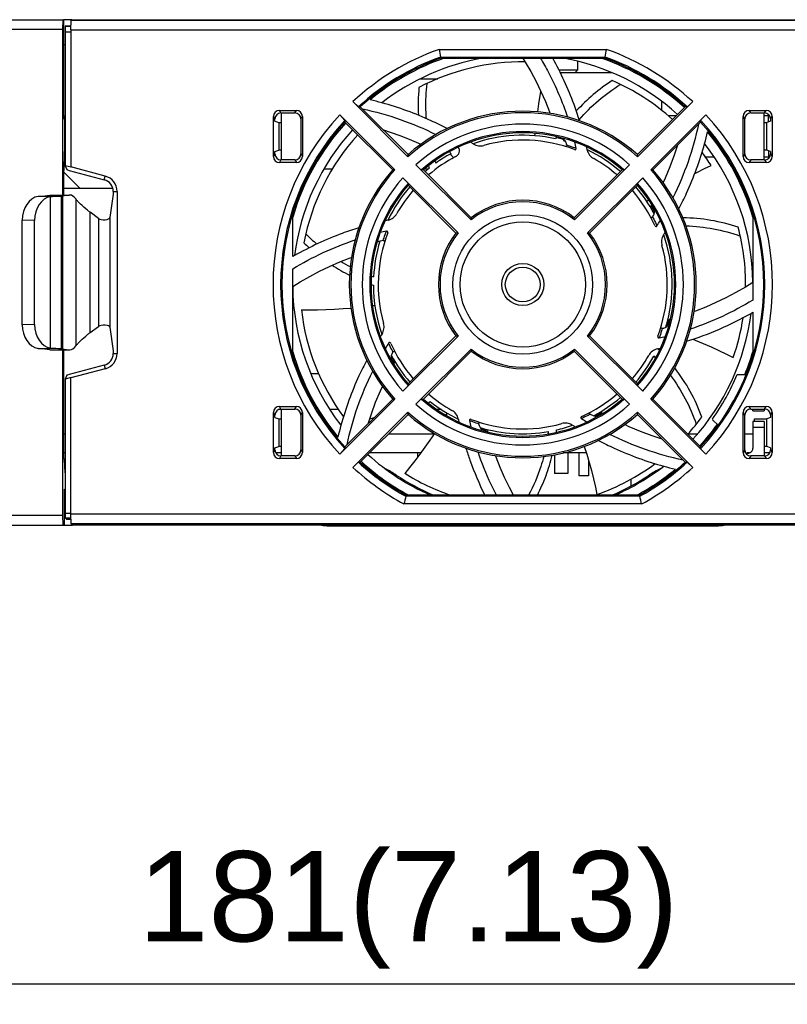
# Model space of a CAD drawing. Header units: millimetres. Extents: x 1898 to 2650, y -151 to 500.
# Tile 28 of 29: x 2427 to 2490, y 184 to 266. Entities that reach past the tile are written whole.
import ezdxf

# ---------------------------------------------------------------- set-up
doc = ezdxf.new("R2010")
doc.units = ezdxf.units.MM
doc.header["$LTSCALE"] = 23.1
doc.header["$PDMODE"] = 3
doc.header["$PDSIZE"] = 0.31
doc.layers.get('0').update_dxf_attribs({"linetype": 'CONTINUOUS'})
doc.layers.get('Defpoints').update_dxf_attribs({"linetype": 'CONTINUOUS'})
doc.styles.get("Standard").update_dxf_attribs({"font": 'arial.ttf'})
doc.dimstyles.new('DIMSTYLE_2$0', dxfattribs={"dimtxt": 2.5, "dimasz": 3, "dimexe": 0.18, "dimexo": 0.0625, "dimgap": 0.09, "dimtad": 1, "dimdec": 0, "dimdsep": 46, "dimtxsty": 'Standard', "dimblk": '_FILLED', "dimcen": 0.09, "dimadec": 0, "dimazin": 0, "dimtp": 0.01, "dimtm": 0.01, "dimtfac": 1, "dimtdec": 0, "dimtofl": 0, "dimtmove": 0, "dimatfit": 3, "dimldrblk": '_FILLED', "dimfxl": 0, "dimtolj": 1, "dimarcsym": 0})

# ---------------------------------------------------------------- blocks, each defined once
blk = doc.blocks.new('_FILLED')
at = {"color": 0, "linetype": 'ByBlock'}
blk.add_solid([(0, 0), (-1, 0.2), (-1, -0.2)], dxfattribs=at)
blk = doc.blocks.new('*D6')
at = {"color": 0, "linetype": 'Continuous', "lineweight": -2}
for p, q in [((2368.419, 115.39), (2368.419, 188.244)), ((2549.419, 169.79), (2549.419, 188.244)), ((2544.419, 185.744), (2373.419, 185.744))]:
    blk.add_line(p, q, dxfattribs=at)
at = {"layer": 'Defpoints', "color": 0, "linetype": 'Continuous'}
for p in [(2368.419, 185.744), (2549.419, 168.79), (2368.419, 114.39)]:
    blk.add_point(p, dxfattribs=at)
at = {"color": 0, "linetype": 'Continuous', "lineweight": -2, "xscale": 5, "yscale": 5, "zscale": 5, "rotation": 180}
blk.add_blockref('_FILLED', (2368.419, 185.744), dxfattribs=at)
at = {"color": 0, "linetype": 'Continuous', "lineweight": -2, "xscale": 5, "yscale": 5, "zscale": 5}
blk.add_blockref('_FILLED', (2549.419, 185.744), dxfattribs=at)
at = {"color": 0, "linetype": 'Continuous', "insert": (2458.919, 191.91), "char_height": 7.5, "attachment_point": 5}
blk.add_mtext('\\A1;181(7.13)', dxfattribs=at)

msp = doc.modelspace()

# ---------------------------------------------------------------- linework, layer by layer
for p, q in [((2406.024, 265.869), (2430.281, 265.869)), ((2406.109, 265.069), (2430.219, 265.069)), ((2430.24, 265.869), (2430.219, 265.069)), ((2430.219, 265.069), (2430.219, 224.669)), ((2430.971, 265.869), (2430.281, 265.869)), ((2430.281, 265.869), (2430.281, 257.669)), ((2430.431, 265.329), (2430.419, 264.862)), ((2430.471, 265.369), (2430.431, 265.329)), ((2430.431, 265.329), (2430.914, 265.329)), ((2430.471, 265.369), (2430.915, 265.369)), ((2430.906, 265.025), (2430.926, 265.824)), ((2430.926, 265.824), (2430.971, 265.869)), ((2430.926, 265.824), (2521.912, 265.824)), ((2430.971, 265.869), (2521.866, 265.869)), ((2430.419, 264.862), (2430.919, 264.862)), ((2430.419, 264.862), (2430.419, 253.74)), ((2430.906, 265.025), (2521.932, 265.025)), ((2430.906, 265.025), (2430.906, 253.636)), ((2430.419, 263.769), (2430.281, 263.769)), ((2461.468, 263.4), (2475.37, 263.4)), ((2461.578, 262.769), (2475.26, 262.769)), ((2461.578, 262.769), (2461.595, 262.669)), ((2461.595, 262.669), (2475.242, 262.669)), ((2475.26, 262.769), (2475.242, 262.669)), ((2472.969, 262.418), (2472.969, 261.669)), ((2459.92, 260.969), (2461.361, 260.969)), ((2472.969, 261.669), (2471.429, 261.669)), ((2471.531, 261.469), (2475.832, 261.469)), ((2472.769, 261.469), (2472.969, 261.669)), ((2458.888, 254.488), (2454.314, 259.062)), ((2454.784, 258.637), (2454.314, 259.062)), ((2458.893, 254.668), (2454.927, 258.634)), ((2481.91, 258.634), (2477.945, 254.668)), ((2482.524, 259.062), (2477.95, 254.488)), ((2479.969, 258.321), (2479.969, 259.081)), ((2430.281, 257.869), (2430.419, 257.869)), ((2447.844, 257.62), (2447.713, 257.839)), ((2447.713, 254.5), (2447.713, 257.839)), ((2448.211, 258.338), (2449.626, 258.338)), ((2448.342, 258.119), (2448.211, 258.338)), ((2448.342, 258.119), (2449.495, 258.119)), ((2448.369, 258.119), (2448.369, 254.219)), ((2449.495, 258.119), (2449.626, 258.338)), ((2449.994, 257.62), (2450.125, 257.839)), ((2450.125, 257.839), (2450.125, 254.5)), ((2453.226, 257.975), (2457.8, 253.401)), ((2453.226, 257.975), (2453.652, 257.505)), ((2479.038, 253.401), (2483.612, 257.975)), ((2481.146, 257.869), (2480.512, 257.869)), ((2486.844, 257.62), (2486.713, 257.839)), ((2486.713, 254.5), (2486.713, 257.839)), ((2487.211, 258.338), (2488.626, 258.338)), ((2487.342, 258.119), (2487.211, 258.338)), ((2487.342, 258.119), (2488.495, 258.119)), ((2488.469, 254.219), (2488.469, 258.119)), ((2488.495, 258.119), (2488.626, 258.338)), ((2488.788, 257.869), (2488.495, 257.869)), ((2488.787, 258.025), (2488.793, 257.361)), ((2488.994, 257.62), (2489.125, 257.839)), ((2489.125, 257.839), (2489.125, 254.5)), ((2430.281, 257.669), (2430.329, 257.669)), ((2447.844, 257.428), (2447.844, 257.62)), ((2447.844, 257.428), (2448.169, 257.319)), ((2448.169, 257.319), (2448.369, 257.319)), ((2448.169, 257.319), (2448.169, 255.019)), ((2449.994, 257.62), (2449.994, 254.719)), ((2453.655, 257.361), (2457.62, 253.395)), ((2479.218, 253.395), (2483.183, 257.361)), ((2486.844, 254.719), (2486.844, 257.62)), ((2488.469, 257.319), (2488.669, 257.319)), ((2488.994, 257.428), (2488.669, 257.319)), ((2488.669, 255.019), (2488.669, 257.319)), ((2488.994, 257.62), (2488.994, 257.428)), ((2469.433, 256.225), (2469.451, 256.422)), ((2471.303, 256.132), (2471.333, 256.025)), ((2472.061, 255.513), (2472.075, 255.455)), ((2430.316, 252.949), (2430.37, 254.471)), ((2447.844, 254.719), (2447.713, 254.5)), ((2447.844, 254.911), (2448.169, 255.019)), ((2447.844, 254.719), (2447.844, 254.911)), ((2448.369, 255.019), (2448.169, 255.019)), ((2449.994, 254.719), (2450.125, 254.5)), ((2462.671, 254.426), (2462.456, 254.64)), ((2483.581, 254.469), (2484.302, 254.469)), ((2486.844, 254.719), (2486.713, 254.5)), ((2488.669, 255.019), (2488.469, 255.019)), ((2488.469, 254.469), (2488.818, 254.469)), ((2488.994, 254.911), (2488.669, 255.019)), ((2488.814, 254.971), (2488.819, 254.339)), ((2488.994, 254.911), (2488.994, 254.719)), ((2488.994, 254.719), (2489.125, 254.5)), ((2430.919, 253.606), (2430.419, 253.74)), ((2430.419, 253.74), (2430.558, 253.415)), ((2433.759, 252.872), (2430.906, 253.636)), ((2430.906, 253.636), (2430.919, 253.606)), ((2448.342, 254.219), (2448.211, 254.001)), ((2449.626, 254.001), (2448.211, 254.001)), ((2449.495, 254.219), (2448.342, 254.219)), ((2449.495, 254.219), (2449.626, 254.001)), ((2464.136, 249.24), (2459.552, 253.824)), ((2477.286, 253.824), (2472.702, 249.24)), ((2487.342, 254.219), (2487.211, 254.001)), ((2488.626, 254.001), (2487.211, 254.001)), ((2488.495, 254.219), (2487.342, 254.219)), ((2488.495, 254.219), (2488.626, 254.001)), ((2430.316, 251.301), (2430.316, 252.949)), ((2430.325, 253.195), (2431.651, 251.869)), ((2430.758, 253.35), (2433.678, 252.568)), ((2433.678, 252.568), (2433.759, 252.872)), ((2451.909, 253.469), (2452.605, 253.469)), ((2464.147, 249.414), (2460.168, 253.393)), ((2460.263, 253.469), (2460.576, 253.469)), ((2476.669, 253.393), (2472.691, 249.414)), ((2458.464, 252.736), (2463.049, 248.152)), ((2458.896, 252.12), (2462.874, 248.142)), ((2473.789, 248.152), (2478.373, 252.736)), ((2473.964, 248.142), (2477.942, 252.12)), ((2428.351, 251.211), (2429.391, 251.191)), ((2428.531, 251.219), (2429.15, 251.297)), ((2429.15, 251.297), (2430.763, 251.299)), ((2429.209, 238.566), (2429.209, 251.173)), ((2430.763, 251.299), (2430.113, 251.218)), ((2430.113, 238.521), (2430.113, 251.218)), ((2430.316, 251.869), (2434.382, 251.869)), ((2430.812, 251.302), (2430.763, 251.299)), ((2434.419, 251.369), (2434.147, 249.424)), ((2434.419, 251.602), (2434.733, 251.602)), ((2434.419, 251.602), (2434.419, 251.369)), ((2434.733, 251.602), (2434.733, 238.137)), ((2431.335, 238.786), (2431.335, 250.953)), ((2478.713, 250.781), (2478.88, 250.891)), ((2479.128, 250.499), (2479.075, 250.404)), ((2433.201, 249.349), (2432.507, 249.864)), ((2432.507, 239.875), (2432.507, 249.864)), ((2479.195, 249.475), (2479.227, 249.528)), ((2479.195, 249.475), (2479.227, 249.528)), ((2427.886, 249.191), (2426.857, 249.211)), ((2426.857, 240.528), (2426.857, 249.211)), ((2427.886, 240.548), (2427.886, 249.191)), ((2433.201, 249.349), (2433.201, 240.389)), ((2434.147, 249.424), (2434.147, 240.315)), ((2449.319, 246.182), (2449.319, 249.455)), ((2487.519, 249.455), (2487.519, 242.572)), ((2449.319, 238.284), (2449.319, 245.167)), ((2456.147, 242.109), (2455.952, 242.083)), ((2487.519, 241.557), (2487.519, 238.284)), ((2427.886, 240.548), (2426.857, 240.528)), ((2480.682, 240.985), (2480.574, 240.955)), ((2432.507, 239.875), (2433.201, 240.389)), ((2434.147, 240.315), (2434.419, 238.369)), ((2480.063, 240.228), (2480.004, 240.214)), ((2463.049, 239.587), (2458.464, 235.002)), ((2462.874, 239.597), (2458.896, 235.619)), ((2478.373, 235.002), (2473.789, 239.587)), ((2477.942, 235.619), (2473.964, 239.597)), ((2429.391, 238.548), (2428.351, 238.528)), ((2429.15, 238.442), (2428.531, 238.52)), ((2429.15, 238.442), (2430.763, 238.44)), ((2430.113, 238.521), (2430.763, 238.44)), ((2430.316, 229.369), (2430.316, 238.437)), ((2430.763, 238.44), (2430.812, 238.437)), ((2434.419, 238.369), (2434.419, 238.137)), ((2434.419, 238.137), (2434.733, 238.137)), ((2457.643, 238.264), (2457.61, 238.211)), ((2457.643, 238.264), (2457.61, 238.211)), ((2459.552, 233.915), (2464.136, 238.499)), ((2460.168, 234.346), (2464.147, 238.324)), ((2472.691, 238.324), (2476.669, 234.346)), ((2472.702, 238.499), (2477.286, 233.915)), ((2457.71, 237.24), (2457.763, 237.335)), ((2433.678, 237.171), (2430.758, 236.388)), ((2433.759, 236.867), (2430.906, 236.103)), ((2433.678, 237.171), (2433.759, 236.867)), ((2450.812, 236.469), (2451.463, 236.469)), ((2430.558, 236.324), (2430.419, 235.999)), ((2430.919, 236.133), (2430.419, 235.999)), ((2430.419, 235.999), (2430.419, 224.877)), ((2430.906, 236.103), (2430.919, 236.133)), ((2430.906, 224.793), (2430.906, 236.103)), ((2486.219, 236.378), (2486.959, 236.378)), ((2457.8, 234.338), (2453.226, 229.764)), ((2457.62, 234.343), (2453.655, 230.378)), ((2483.612, 229.764), (2479.038, 234.338)), ((2483.183, 230.378), (2479.218, 234.343)), ((2447.844, 233.02), (2447.713, 233.239)), ((2447.713, 229.9), (2447.713, 233.239)), ((2448.369, 233.469), (2448.125, 233.469)), ((2448.211, 233.738), (2449.626, 233.738)), ((2448.342, 233.519), (2448.211, 233.738)), ((2448.342, 233.519), (2449.495, 233.519)), ((2448.369, 233.519), (2448.369, 229.619)), ((2449.495, 233.519), (2449.626, 233.738)), ((2449.994, 233.02), (2450.125, 233.239)), ((2450.125, 233.239), (2450.125, 229.9)), ((2453.119, 233.469), (2452.402, 233.469)), ((2454.314, 228.677), (2458.888, 233.251)), ((2461.671, 233.469), (2461.309, 233.469)), ((2462.144, 233.177), (2462.04, 233.005)), ((2475.048, 233.16), (2474.953, 233.213)), ((2477.95, 233.251), (2482.524, 228.677)), ((2486.844, 233.02), (2486.713, 233.239)), ((2486.713, 229.9), (2486.713, 233.239)), ((2487.211, 233.738), (2488.626, 233.738)), ((2487.342, 233.519), (2487.211, 233.738)), ((2487.342, 233.519), (2488.495, 233.519)), ((2487.519, 233.369), (2487.519, 233.519)), ((2487.519, 233.369), (2488.469, 233.369)), ((2488.469, 233.519), (2488.469, 233.369)), ((2488.495, 233.519), (2488.626, 233.738)), ((2488.994, 233.02), (2489.125, 233.239)), ((2489.125, 233.239), (2489.125, 229.9)), ((2447.844, 232.828), (2447.844, 233.02)), ((2447.844, 232.828), (2448.169, 232.719)), ((2448.169, 232.719), (2448.369, 232.719)), ((2448.169, 232.719), (2448.169, 230.419)), ((2449.994, 233.02), (2449.994, 230.119)), ((2454.927, 229.105), (2458.893, 233.071)), ((2474.024, 233.093), (2474.077, 233.061)), ((2474.024, 233.093), (2474.077, 233.061)), ((2477.945, 233.071), (2481.91, 229.105)), ((2484.167, 232.692), (2484.201, 232.658)), ((2484.638, 232.176), (2484.182, 232.632)), ((2486.844, 230.119), (2486.844, 233.02)), ((2488.469, 232.495), (2487.519, 232.495)), ((2487.519, 232.495), (2487.519, 230.261)), ((2487.669, 232.719), (2488.669, 232.719)), ((2487.669, 232.495), (2487.669, 232.719)), ((2488.469, 232.495), (2488.469, 229.619)), ((2488.994, 232.828), (2488.669, 232.719)), ((2488.669, 230.419), (2488.669, 232.719)), ((2488.994, 233.02), (2488.994, 232.828)), ((2464.777, 232.226), (2464.763, 232.284)), ((2465.535, 231.607), (2465.504, 231.714)), ((2488.469, 231.995), (2487.519, 231.995)), ((2430.316, 231.469), (2430.419, 231.469)), ((2457.292, 231.469), (2461.07, 231.469)), ((2482.148, 231.469), (2482.941, 231.469)), ((2486.844, 231.469), (2487.519, 231.469)), ((2447.844, 230.119), (2447.713, 229.9)), ((2447.844, 230.311), (2448.169, 230.419)), ((2447.844, 230.119), (2447.844, 230.311)), ((2448.369, 230.419), (2448.169, 230.419)), ((2449.994, 230.119), (2450.125, 229.9)), ((2453.652, 230.234), (2453.226, 229.764)), ((2486.844, 230.119), (2486.713, 229.9)), ((2488.669, 230.419), (2488.469, 230.419)), ((2488.994, 230.311), (2488.669, 230.419)), ((2488.994, 230.311), (2488.994, 230.119)), ((2488.994, 230.119), (2489.125, 229.9)), ((2430.419, 229.869), (2430.316, 229.869)), ((2430.387, 229.369), (2430.316, 229.369)), ((2430.419, 228.213), (2430.387, 229.369)), ((2448.369, 229.869), (2447.91, 229.869)), ((2448.342, 229.619), (2448.211, 229.401)), ((2449.626, 229.401), (2448.211, 229.401)), ((2449.495, 229.619), (2448.342, 229.619)), ((2449.495, 229.619), (2449.626, 229.401)), ((2459.945, 229.869), (2455.692, 229.869)), ((2459.683, 229.869), (2459.683, 229.52)), ((2471.059, 229.715), (2471.059, 228.169)), ((2473.695, 229.869), (2471.781, 229.869)), ((2472.159, 229.869), (2472.159, 228.169)), ((2473.069, 229.869), (2473.069, 227.969)), ((2473.869, 229.281), (2473.869, 227.969)), ((2482.054, 229.102), (2482.524, 228.677)), ((2487.222, 229.869), (2487.036, 229.869)), ((2487.342, 229.619), (2487.211, 229.401)), ((2488.626, 229.401), (2487.211, 229.401)), ((2488.495, 229.619), (2487.342, 229.619)), ((2488.927, 229.869), (2488.469, 229.869)), ((2488.495, 229.619), (2488.626, 229.401)), ((2472.159, 228.169), (2471.059, 228.169)), ((2472.159, 228.169), (2471.059, 228.169)), ((2473.869, 227.969), (2473.069, 227.969)), ((2477.419, 227.148), (2477.419, 227.706)), ((2430.376, 226.869), (2430.419, 226.869)), ((2430.376, 223.869), (2430.376, 226.869)), ((2458.736, 226.369), (2458.711, 226.27)), ((2478.127, 226.27), (2458.711, 226.27)), ((2478.101, 226.369), (2458.736, 226.369)), ((2478.101, 226.369), (2478.127, 226.27)), ((2478.288, 225.638), (2458.549, 225.638)), ((2430.219, 224.669), (2406.109, 224.669)), ((2430.219, 224.669), (2430.24, 223.869)), ((2430.419, 224.877), (2430.919, 224.877)), ((2430.419, 224.877), (2430.429, 224.49)), ((2430.429, 224.49), (2430.913, 224.49)), ((2430.429, 224.49), (2430.55, 224.369)), ((2430.55, 224.369), (2430.917, 224.369)), ((2521.932, 224.793), (2430.906, 224.793)), ((2430.926, 223.993), (2430.906, 224.793)), ((2406.15, 223.869), (2431.05, 223.869)), ((2521.912, 223.993), (2430.926, 223.993)), ((2431.05, 223.869), (2430.926, 223.993)), ((2521.788, 223.869), (2431.05, 223.869)), ((2452.319, 223.819), (2484.519, 223.819))]:
    msp.add_line(p, q)
for points in [[(2468.433, 262.669), (2468.629, 262.354), (2469.091, 261.555), (2469.523, 260.74), (2469.924, 259.909), (2470.294, 259.064), (2470.633, 258.205), (2470.674, 258.086)], [(2469.658, 258.214), (2469.754, 258.867), (2469.871, 259.572), (2469.93, 259.895)], [(2456.854, 256.707), (2457.399, 256.536), (2458.292, 256.219), (2459.172, 255.868), (2459.96, 255.518)], [(2472.061, 255.513), (2472.062, 255.507), (2472.063, 255.5), (2472.065, 255.494), (2472.067, 255.487), (2472.069, 255.481), (2472.07, 255.474), (2472.072, 255.468), (2472.073, 255.462), (2472.075, 255.455)], [(2481.259, 255.437), (2480.991, 254.61), (2480.636, 253.652), (2480.242, 252.709), (2480.065, 252.332)], [(2482.699, 253.101), (2482.86, 253.183), (2483.494, 253.493), (2484.055, 253.756)], [(2449.319, 243.696), (2449.935, 244.08), (2450.734, 244.542), (2451.549, 244.974), (2452.38, 245.375), (2453.226, 245.745), (2454.085, 246.084), (2454.202, 246.125)], [(2487.519, 244.043), (2486.903, 243.659), (2486.105, 243.197), (2485.289, 242.766), (2484.458, 242.364), (2483.613, 241.994), (2482.754, 241.656), (2482.635, 241.614)], [(2454.158, 241.885), (2453.5, 241.834), (2452.787, 241.791), (2452.075, 241.761), (2451.367, 241.744), (2450.661, 241.739), (2450.041, 241.746)], [(2480.063, 240.228), (2480.056, 240.226), (2480.05, 240.225), (2480.043, 240.223), (2480.037, 240.222), (2480.03, 240.22), (2480.024, 240.218), (2480.017, 240.216), (2480.011, 240.215), (2480.004, 240.214)], [(2482.523, 239.316), (2482.743, 239.231), (2483.405, 238.96), (2484.059, 238.678), (2484.705, 238.386), (2485.342, 238.084), (2485.898, 237.809)], [(2455.579, 232.302), (2455.847, 233.129), (2456.202, 234.087), (2456.596, 235.03), (2456.772, 235.407)], [(2464.777, 232.226), (2464.776, 232.232), (2464.774, 232.239), (2464.773, 232.245), (2464.771, 232.252), (2464.769, 232.258), (2464.767, 232.264), (2464.766, 232.271), (2464.764, 232.277), (2464.763, 232.284)], [(2479.986, 231.029), (2479.159, 231.298), (2478.201, 231.653), (2477.259, 232.047), (2476.881, 232.223)], [(2461.081, 231.486), (2460.709, 230.936), (2460.298, 230.352), (2459.878, 229.777), (2459.449, 229.212), (2459.012, 228.658), (2458.621, 228.177)], [(2473.526, 230.41), (2473.723, 229.778), (2473.924, 229.092), (2474.112, 228.405), (2474.286, 227.718), (2474.447, 227.031), (2474.578, 226.425)], [(2467.648, 226.369), (2467.315, 226.999), (2466.914, 227.83), (2466.544, 228.675), (2466.205, 229.534), (2466.163, 229.653)]]:
    msp.add_lwpolyline(points)
for radius in [5.8, 5.2, 1.75, 1.45]:
    msp.add_circle((2468.419, 243.869), radius)
for centre, radius, start, end in [((2468.419, 243.869), 20.731, 109.59004, 132.87423), ((2468.419, 243.869), 20.1, 109.89844, 132.71783), ((2468.419, 243.869), 20, 109.94844, 132.42082), ((2468.419, 243.869), 19.9, 109.12454, 129.55388), ((2468.419, 243.869), 19.1, 100.16493, 127.78134), ((2696.132, 303.91), 238.135, 189.79443, 189.94863), ((2468.419, 243.869), 19.1, 47.70089, 79.83616), ((2468.419, 243.869), 19.9, 47.58464, 70.87542), ((2468.419, 243.869), 20, 47.57918, 70.05156), ((2240.71, 303.91), 238.131, 350.05137, 350.20558), ((2468.419, 243.869), 20.1, 47.28217, 70.10156), ((2468.419, 243.869), 20.731, 47.12577, 70.40996), ((2468.419, 243.869), 18.5, 89.37602, 117.75973), ((2474.935, 258.737), 15.208, 174.32546, 183.03393), ((2468.419, 243.869), 18.5, 47.78631, 66.33116), ((2453.677, 203.104), 55.544, 88.7105, 88.85901), ((2449.377, 232.372), 27.586, 74.56529, 76.65123), ((2483.16, 203.104), 55.544, 91.14099, 91.2895), ((2468.419, 243.869), 20.731, 137.12577, 222.87423), ((2468.419, 243.869), 14.269, 48.08927, 131.91073), ((2468.419, 243.869), 14.4, 48.58332, 131.41668), ((2468.419, 243.869), 20.731, 317.12577, 42.87423), ((2468.419, 243.869), 20.1, 137.28217, 222.71783), ((2468.419, 243.869), 20, 137.57918, 222.42082), ((2468.419, 243.869), 19.9, 137.58464, 163.6987), ((2509.184, 258.611), 55.544, 181.14099, 181.2895), ((2468.419, 243.869), 13.331, 48.30686, 131.69314), ((2427.653, 258.611), 55.544, 358.7105, 358.85901), ((2468.419, 243.869), 20, 317.57918, 42.42082), ((2468.419, 243.869), 20.1, 317.28217, 42.71783), ((2468.419, 243.869), 19.1, 137.70089, 172.78922), ((2468.419, 243.869), 18.5, 137.78779, 169.1883), ((2468.419, 243.869), 12.7, 48.61341, 131.38659), ((2468.419, 243.869), 12.6, 49.09604, 130.90396), ((2468.419, 243.869), 12.4, 77.3724, 109.39187), ((2484.03, 248.111), 15.106, 148.0593, 148.65091), ((2484.04, 248.104), 15.118, 147.86071, 148.05935), ((2456.92, 262.911), 27.588, 344.56578, 346.65119), ((2468.419, 243.869), 19.9, 16.3013, 39.55425), ((2448.28, 230.865), 29.435, 57.01257, 57.53431), ((2468.419, 243.869), 12, 69.04446, 105.6161), ((2468.419, 243.869), 12.5, 74.18064, 76.50804), ((2484.621, 247.635), 15.206, 147.15249, 147.51711), ((2468.419, 243.869), 12.4, 73.36156, 74.20361), ((2447.774, 249.611), 25.69, 12.52949, 13.73084), ((2446.219, 249.183), 28.17, 12.0026, 12.53905), ((2468.419, 243.869), 19.1, 0.51922, 37.78202), ((2500.65, 253.362), 41.778, 178.20806, 178.45508), ((2468.419, 243.869), 12, 117.5905, 130.69784), ((2468.419, 243.869), 12.4, 118.83658, 125.63218), ((2462.246, 254.873), 0.617, 299.3164, 313.5584), ((2468.419, 243.869), 12.4, 49.16457, 64.3942), ((2436.188, 253.362), 41.778, 1.54492, 1.79194), ((2468.419, 243.869), 18.5, 32.29275, 36.43798), ((2474.839, 258.72), 15.109, 199.29403, 200.07943), ((2475.575, 258.884), 15.204, 198.17656, 198.9457), ((2468.419, 243.869), 12, 49.30428, 60.6161), ((2433.419, 251.602), 1.314, 0, 75), ((2468.419, 243.869), 14.4, 138.58332, 221.41668), ((2468.419, 243.869), 14.269, 138.08927, 221.91073), ((2458.926, 211.638), 41.778, 91.54492, 91.79194), ((2458.931, 218.781), 34.634, 87.95222, 88.19353), ((2468.419, 243.869), 12.4, 128.80097, 130.83809), ((2477.907, 218.781), 34.634, 91.80647, 92.04778), ((2468.419, 243.869), 14.269, 318.08927, 41.91073), ((2477.911, 211.638), 41.778, 88.20806, 88.45508), ((2468.419, 243.869), 14.4, 318.58332, 41.41668), ((2433.419, 251.602), 1, 0, 75), ((2468.419, 243.869), 13.331, 138.30686, 221.69314), ((2468.419, 243.869), 12.7, 138.61341, 221.38659), ((2468.419, 243.869), 12.6, 139.09604, 220.90396), ((2468.419, 243.869), 12.4, 139.1621, 154.39105), ((2493.507, 253.357), 34.634, 181.80647, 182.04778), ((2468.419, 243.869), 12.4, 28.37181, 40.83808), ((2443.33, 253.357), 34.634, 357.95222, 358.19353), ((2468.419, 243.869), 12.6, 319.09604, 40.90396), ((2468.419, 243.869), 12.7, 318.61363, 41.38659), ((2468.419, 243.869), 13.331, 318.30686, 41.69314), ((2468.419, 243.869), 12, 139.30176, 150.6161), ((2468.419, 243.869), 12, 24.04447, 40.69937), ((2468.419, 243.869), 6.869, 51.42772, 128.57228), ((2468.419, 243.869), 7, 52.38705, 127.61295), ((2468.419, 243.869), 12.5, 29.18064, 31.50804), ((2463.109, 221.653), 28.186, 102.00265, 102.53879), ((2485.014, 248.067), 20.911, 176.30534, 176.78501), ((2451.824, 248.067), 20.911, 3.21499, 3.69466), ((2479.12, 249.521), 0.0885, 317.67243, 328.40249), ((2457.881, 262.527), 25.69, 327.52926, 328.72555), ((2461.131, 258.742), 15.126, 224.83225, 229.59205), ((2468.419, 243.869), 12, 159.04447, 195.6161), ((2462.677, 223.225), 25.69, 102.52948, 103.73084), ((2468.419, 243.869), 7, 142.38705, 217.61295), ((2468.419, 243.869), 6.869, 141.42772, 218.57228), ((2464.221, 227.274), 20.911, 93.21499, 93.69466), ((2468.419, 243.869), 6.869, 321.42772, 38.57228), ((2472.616, 227.274), 20.911, 86.30534, 86.78501), ((2468.419, 243.869), 7, 322.38705, 37.61295), ((2456.47, 263.329), 28.179, 327.00261, 327.54759), ((2468.419, 243.869), 12.4, 343.36252, 19.39113), ((2468.419, 243.869), 18.5, 359.37371, 14.90258), ((2460.882, 258.258), 15.242, 225.75492, 228.06862), ((2468.419, 243.869), 12.4, 163.18564, 177.06075), ((2462.705, 223.065), 25.155, 103.49295, 104.6859), ((2468.419, 243.869), 12, 339.04447, 15.6161), ((2463.045, 222.343), 27.508, 119.56751, 119.93331), ((2460.837, 258.214), 15.179, 237.11033, 243.41303), ((2461.088, 258.692), 15.06, 238.99334, 242.35497), ((2460.811, 258.149), 15.109, 250.70517, 251.508), ((2461.142, 258.826), 15.204, 249.58875, 250.37428), ((2468.419, 243.869), 12.4, 180.22955, 199.39335), ((2468.419, 243.869), 19.1, 180.51922, 217.78202), ((2468.419, 243.869), 18.5, 186.57847, 216.43339), ((2468.419, 243.869), 19.1, 317.70089, 352.78973), ((2473.785, 265.41), 27.524, 299.56776, 299.93331), ((2468.419, 243.869), 12.5, 344.18064, 346.50804), ((2468.419, 243.869), 18.5, 340.86418, 351.42478), ((2480.368, 224.409), 28.179, 147.00261, 147.54759), ((2478.957, 225.211), 25.69, 147.52927, 148.72555), ((2468.419, 243.869), 12, 204.04447, 220.69937), ((2464.221, 260.465), 20.911, 266.30534, 266.78501), ((2472.616, 260.465), 20.911, 273.21499, 273.69466), ((2474.161, 264.514), 25.69, 282.52949, 283.73084), ((2433.419, 238.137), 1, 285, 0), ((2433.419, 238.137), 1.314, 285, 0), ((2468.419, 243.869), 19.9, 196.3013, 219.55425), ((2457.718, 238.218), 0.0885, 137.67243, 148.40251), ((2468.419, 243.869), 6.869, 231.42772, 308.57228), ((2485.014, 239.672), 20.911, 183.21499, 183.69466), ((2468.419, 243.869), 7, 232.38705, 307.61295), ((2451.824, 239.672), 20.911, 356.30534, 356.78501), ((2473.939, 265.084), 27.163, 282.00548, 282.5635), ((2469.077, 227.703), 15.11, 45.01143, 45.73406), ((2468.419, 243.869), 19.9, 337.88742, 343.6987), ((2468.419, 243.869), 12.5, 209.18064, 211.50804), ((2468.419, 243.869), 12.4, 208.36074, 220.83715), ((2468.419, 243.869), 12, 319.30428, 330.6161), ((2468.419, 243.869), 12.4, 319.16308, 331.34646), ((2468.486, 227.237), 15.204, 43.8917, 44.65999), ((2493.507, 234.381), 34.634, 177.95222, 178.19353), ((2443.314, 234.381), 34.65, 1.80652, 2.04773), ((2468.419, 243.869), 19.312, 324.6358, 337.1765), ((2458.926, 276.101), 41.778, 268.20806, 268.45508), ((2458.931, 268.958), 34.634, 271.80647, 272.04778), ((2468.419, 243.869), 12.7, 228.61341, 311.38659), ((2468.419, 243.869), 12.6, 229.09604, 310.90396), ((2452.512, 246.824), 15.109, 302.15279, 302.93657), ((2468.419, 243.869), 12, 229.30428, 240.6161), ((2468.419, 243.869), 12.4, 231.65812, 244.39207), ((2468.419, 243.869), 12, 294.04447, 310.69937), ((2468.419, 243.869), 12.4, 298.36886, 310.8376), ((2477.907, 268.958), 34.634, 267.95222, 268.19353), ((2477.911, 276.101), 41.778, 271.54492, 271.79194), ((2468.419, 243.869), 14.269, 228.08927, 311.91073), ((2500.65, 234.377), 41.778, 181.54492, 181.79194), ((2468.419, 243.869), 13.331, 228.30686, 311.69314), ((2468.419, 243.869), 12.5, 299.18064, 301.50804), ((2436.188, 234.377), 41.778, 358.20806, 358.45508), ((2452.262, 247.363), 15.043, 283.27447, 284.75247), ((2468.419, 243.869), 14.4, 228.58332, 311.41668), ((2490.619, 238.556), 28.17, 192.0026, 192.53905), ((2489.064, 238.128), 25.69, 192.52949, 193.73084), ((2468.419, 243.869), 12, 249.04446, 285.6161), ((2487.077, 254.408), 25.69, 237.52926, 238.72555), ((2474.071, 233.169), 0.0885, 227.67236, 238.40249), ((2468.419, 243.869), 18.5, 317.78669, 323.47401), ((2468.419, 243.869), 19.359, 324.51462, 324.60926), ((2479.917, 224.827), 27.588, 164.56578, 166.65119), ((2468.419, 243.869), 12.4, 253.37206, 279.91789), ((2468.419, 243.869), 12.5, 254.18064, 256.50804), ((2455.457, 233.447), 15.204, 352.45351, 353.23142), ((2456.191, 233.275), 15.109, 353.57747, 354.36514), ((2468.419, 243.869), 12.4, 283.08669, 289.39288), ((2487.879, 255.818), 28.179, 237.00261, 237.54759), ((2468.419, 243.869), 19.9, 317.58104, 324.25357), ((2509.184, 229.128), 55.544, 178.7105, 178.85901), ((2427.653, 229.128), 55.544, 1.14099, 1.2895), ((2487.119, 230.261), 0.4, 232.57002, 0), ((2453.677, 284.635), 55.544, 271.14099, 271.2895), ((2468.419, 243.869), 20.1, 227.28217, 241.11838), ((2468.419, 243.869), 20, 227.57918, 241.04498), ((2468.419, 243.869), 19.9, 227.58464, 241.59369), ((2468.419, 243.869), 19.1, 227.70089, 246.41121), ((2468.419, 243.869), 20, 298.95502, 312.42082), ((2468.419, 243.869), 20.1, 298.88162, 312.71783), ((2483.16, 284.635), 55.544, 268.7105, 268.85901), ((2468.419, 243.869), 20.731, 227.12577, 241.571), ((2453.494, 221.369), 8, 56.44269, 63.93148), ((2468.419, 243.869), 18.5, 289.43561, 306.43857), ((2468.419, 243.869), 19.1, 293.58843, 307.78159), ((2468.419, 243.869), 19.9, 298.40647, 309.55425), ((2468.419, 243.869), 20.731, 298.429, 312.87423), ((2483.344, 221.369), 8, 116.07696, 123.55731), ((2487.461, 255.368), 27.587, 254.56529, 256.65119), ((2468.419, 243.869), 19, 236.44269, 247.11483), ((2468.419, 243.869), 18.5, 238.00704, 251.07531), ((2468.419, 243.869), 19, 292.88517, 303.55731), ((2618.48, 185.129), 164.981, 165.56006, 165.78638), ((2318.354, 185.128), 164.984, 14.21362, 14.43993), ((2452.319, 227.769), 3.95, 261.05836, 270), ((2484.519, 227.769), 3.95, 270, 279.08873)]:
    msp.add_arc(centre, radius, start, end)
for centre, major_axis, ratio, start_param, end_param in [((2430.329, 258.169), (0, 0.5), 0.026186, -3.141593, -2.215986), ((2430.308, 257.693), (0, 4), 0.026186, -2.50757, -1.570796), ((2448.214, 257.836), (-0.258, 0.431), 0.99484, -0.537423, 1.028812), ((2448.345, 257.618), (0.258, -0.431), 0.99484, 2.604169, 4.170404), ((2449.493, 257.618), (-0.258, -0.431), 0.99484, 2.112781, 3.679016), ((2449.624, 257.836), (0.258, 0.431), 0.99484, -1.028812, 0.537423), ((2487.214, 257.836), (-0.258, 0.431), 0.99484, -0.537423, 1.028812), ((2487.345, 257.618), (0.258, -0.431), 0.99484, 2.604169, 4.170404), ((2488.493, 257.618), (-0.258, -0.431), 0.99484, 2.112781, 3.679016), ((2488.624, 257.836), (0.258, 0.431), 0.99484, -1.028812, 0.537423), ((2448.214, 254.503), (0.258, 0.431), 0.99484, -4.170404, -2.604169), ((2448.345, 254.721), (0.258, 0.431), 0.99484, 2.112781, 3.679016), ((2449.493, 254.721), (-0.258, 0.431), 0.99484, 2.604169, 4.170404), ((2449.624, 254.503), (-0.258, 0.431), 0.99484, -3.679016, -2.112781), ((2487.214, 254.503), (0.258, 0.431), 0.99484, -4.170404, -2.604169), ((2487.345, 254.721), (0.258, 0.431), 0.99484, 2.112781, 3.679016), ((2488.493, 254.721), (-0.258, 0.431), 0.99484, 2.604169, 4.170404), ((2488.624, 254.503), (-0.258, 0.431), 0.99484, -3.679016, -2.112781), ((2430.758, 253.361), (0.2, -0.054), 0.050613, -3.101815, -1.557198), ((2428.389, 249.211), (0, 2), 0.765986, 0.134667, 1.570796), ((2429.418, 249.191), (0, 2), 0.765986, 0.136321, 1.570796), ((2427.541, 251.22), (1, 0.002), 0.017389, -0.626368, -0.139653), ((2427.538, 251.22), (2.6, 0.004), 0.017389, -0.777502, -0.139653), ((2430.812, 231.302), (0.001, 20), 0.140465, -0.187138, 0.000208), ((2443.218, 251.889), (12, 0), 0.374345, -2.71611, -2.67382), ((2433.647, 249.434), (0.5, 0), 0.374345, -2.67382, -0.05236), ((2428.389, 240.528), (0, 2), 0.765986, 1.570796, 3.006925), ((2429.418, 240.548), (0, 2), 0.765986, 1.570796, 3.005272), ((2443.218, 237.85), (12, 0), 0.374345, 2.67382, 2.71611), ((2433.647, 240.305), (0.5, 0), 0.374345, 0.05236, 2.67382), ((2427.541, 238.519), (1, -0.002), 0.017389, 0.139653, 0.626368), ((2427.538, 238.519), (2.6, -0.004), 0.017389, 0.139653, 0.777502), ((2430.812, 258.437), (-0.001, 20), 0.140465, -3.141801, -2.954455), ((2430.758, 236.378), (0.2, 0.054), 0.050613, 1.557198, 3.101815), ((2448.214, 233.236), (-0.258, 0.431), 0.99484, -0.537423, 1.028812), ((2448.345, 233.018), (0.258, -0.431), 0.99484, 2.604169, 4.170404), ((2449.493, 233.018), (-0.258, -0.431), 0.99484, 2.112781, 3.679016), ((2449.624, 233.236), (0.258, 0.431), 0.99484, -1.028812, 0.537423), ((2487.214, 233.236), (-0.258, 0.431), 0.99484, -0.537423, 1.028812), ((2487.345, 233.018), (0.258, -0.431), 0.99484, 2.604169, 4.170404), ((2488.493, 233.018), (-0.258, -0.431), 0.99484, 2.112781, 3.679016), ((2488.624, 233.236), (0.258, 0.431), 0.99484, -1.028812, 0.537423), ((2448.214, 229.903), (0.258, 0.431), 0.99484, -4.170404, -2.604169), ((2448.345, 230.121), (0.258, 0.431), 0.99484, 2.112781, 3.679016), ((2449.493, 230.121), (-0.258, 0.431), 0.99484, 2.604169, 4.170404), ((2449.624, 229.903), (-0.258, 0.431), 0.99484, -3.679016, -2.112781), ((2487.214, 229.903), (0.258, 0.431), 0.99484, -4.170404, -2.604169), ((2487.345, 230.121), (0.258, 0.431), 0.99484, 2.112781, 3.679016), ((2488.493, 230.121), (-0.258, 0.431), 0.99484, 2.604169, 4.170404), ((2488.624, 229.903), (-0.258, 0.431), 0.99484, -3.679016, -2.112781)]:
    msp.add_ellipse(centre, major_axis=major_axis, ratio=ratio, start_param=start_param, end_param=end_param)
for points, knots in [([(2469.895, 262.671), (2470.124, 262.285), (2470.996, 260.716), (2471.703, 259.055), (2472.131, 257.779)], [0, 0, 0, 0, 0.250265, 1, 1, 1, 1]), ([(2473.137, 257.473), (2472.996, 257.924), (2472.387, 259.712), (2471.591, 261.436), (2470.9, 262.671)], [0, 0, 0, 0, 0.25047, 1, 1, 1, 1]), ([(2460.425, 257.642), (2460.405, 257.886), (2460.351, 258.865), (2460.393, 259.848), (2460.477, 260.578)], [0, 0, 0, 0, 0.250142, 1, 1, 1, 1]), ([(2475.846, 260.813), (2475.298, 260.459), (2474.246, 259.678), (2473.304, 258.768), (2472.864, 258.286)], [0, 0, 0, 0, 0.500012, 1, 1, 1, 1]), ([(2473.105, 257.563), (2473.597, 258.133), (2474.67, 259.202), (2475.891, 260.097), (2476.53, 260.496)], [0, 0, 0, 0, 0.499987, 1, 1, 1, 1]), ([(2462.132, 256.827), (2461.701, 257.053), (2459.958, 257.908), (2458.122, 258.576), (2456.719, 258.963)], [0, 0, 0, 0, 0.250486, 1, 1, 1, 1]), ([(2455.107, 258.457), (2456.163, 258.233), (2458.248, 257.65), (2460.243, 256.81), (2461.208, 256.329)], [0, 0, 0, 0, 0.50015, 1, 1, 1, 1]), ([(2483.006, 257.18), (2482.782, 256.125), (2482.2, 254.041), (2481.36, 252.048), (2480.88, 251.082)], [0, 0, 0, 0, 0.50015, 1, 1, 1, 1]), ([(2462.861, 254.505), (2462.927, 254.539), (2463.048, 254.635), (2463.16, 254.837), (2463.176, 255.068), (2463.112, 255.211), (2463.067, 255.27)], [0, 0, 0, 0, 0.25038, 0.500509, 0.750371, 1, 1, 1, 1]), ([(2464.306, 255.555), (2464.433, 255.472), (2464.729, 255.363), (2465.042, 255.385), (2465.189, 255.426)], [0, 0, 0, 0, 0.499828, 1, 1, 1, 1]), ([(2472.061, 255.513), (2472.039, 255.601), (2471.992, 255.722), (2471.903, 255.846), (2471.852, 255.889), (2471.826, 255.896)], [0, 0, 0, 0, 0.589017, 0.825633, 1, 1, 1, 1]), ([(2472.075, 255.455), (2472.079, 255.438), (2472.077, 255.399), (2472.044, 255.354), (2471.991, 255.334), (2471.954, 255.337), (2471.937, 255.342)], [0, 0, 0, 0, 0.249517, 0.4989, 0.749683, 1, 1, 1, 1]), ([(2472.075, 255.454), (2472.143, 255.433), (2472.404, 255.349), (2472.663, 255.258), (2472.852, 255.185)], [0, 0, 0, 0, 0.261635, 1, 1, 1, 1]), ([(2481.376, 250.156), (2481.602, 250.587), (2482.457, 252.331), (2483.126, 254.166), (2483.513, 255.569)], [0, 0, 0, 0, 0.250484, 1, 1, 1, 1]), ([(2462.343, 254.901), (2462.375, 254.865), (2462.428, 254.783), (2462.452, 254.688), (2462.456, 254.64)], [0, 0, 0, 0, 0.499984, 1, 1, 1, 1]), ([(2472.711, 255.076), (2472.743, 255.063), (2472.808, 255.069), (2472.853, 255.128), (2472.856, 255.167), (2472.852, 255.184)], [0, 0, 0, 0, 0.493677, 0.746826, 1, 1, 1, 1]), ([(2473.773, 255.041), (2473.805, 254.892), (2473.937, 254.606), (2474.174, 254.4), (2474.307, 254.326)], [0, 0, 0, 0, 0.499826, 1, 1, 1, 1]), ([(2428.183, 251.193), (2428.199, 251.195), (2428.254, 251.204), (2428.31, 251.21), (2428.351, 251.211)], [0, 0, 0, 0, 0.275001, 1, 1, 1, 1]), ([(2429.209, 251.173), (2429.225, 251.175), (2429.285, 251.185), (2429.346, 251.19), (2429.391, 251.191)], [0, 0, 0, 0, 0.25893, 1, 1, 1, 1]), ([(2432.288, 250.035), (2432.086, 250.202), (2431.811, 250.439), (2431.499, 250.753), (2431.382, 250.889), (2431.335, 250.953)], [0, 0, 0, 0, 0.593347, 0.821274, 1, 1, 1, 1]), ([(2457.248, 249.224), (2457.396, 249.255), (2457.683, 249.387), (2457.888, 249.625), (2457.963, 249.757)], [0, 0, 0, 0, 0.499828, 1, 1, 1, 1]), ([(2479.227, 249.528), (2479.274, 249.605), (2479.327, 249.724), (2479.352, 249.874), (2479.345, 249.941), (2479.332, 249.964)], [0, 0, 0, 0, 0.589017, 0.825633, 1, 1, 1, 1]), ([(2479.185, 249.462), (2479.174, 249.449), (2479.145, 249.431), (2479.093, 249.43), (2479.048, 249.454), (2479.027, 249.48), (2479.019, 249.494)], [0, 0, 0, 0, 0.250235, 0.499068, 0.750119, 1, 1, 1, 1]), ([(2479.195, 249.475), (2479.228, 249.411), (2479.354, 249.168), (2479.472, 248.92), (2479.554, 248.736)], [0, 0, 0, 0, 0.261628, 1, 1, 1, 1]), ([(2479.378, 248.759), (2479.392, 248.727), (2479.441, 248.685), (2479.515, 248.696), (2479.545, 248.72), (2479.554, 248.735)], [0, 0, 0, 0, 0.493691, 0.746837, 1, 1, 1, 1]), ([(2486.297, 248.627), (2485.559, 248.875), (2484.043, 249.257), (2482.486, 249.401), (2481.708, 249.413)], [0, 0, 0, 0, 0.500014, 1, 1, 1, 1]), ([(2481.968, 248.746), (2482.734, 248.72), (2484.265, 248.551), (2485.753, 248.15), (2486.476, 247.894)], [0, 0, 0, 0, 0.499987, 1, 1, 1, 1]), ([(2454.815, 248.587), (2454.35, 248.442), (2452.511, 247.814), (2450.739, 246.988), (2449.471, 246.269)], [0, 0, 0, 0, 0.250485, 1, 1, 1, 1]), ([(2456.835, 247.526), (2456.857, 247.594), (2456.94, 247.855), (2457.032, 248.114), (2457.104, 248.302)], [0, 0, 0, 0, 0.261628, 1, 1, 1, 1]), ([(2457.213, 248.161), (2457.225, 248.194), (2457.22, 248.258), (2457.16, 248.303), (2457.122, 248.306), (2457.104, 248.302)], [0, 0, 0, 0, 0.493677, 0.746826, 1, 1, 1, 1]), ([(2480.104, 247.983), (2480.021, 247.855), (2479.912, 247.559), (2479.935, 247.246), (2479.976, 247.1)], [0, 0, 0, 0, 0.499826, 1, 1, 1, 1]), ([(2449.319, 245.167), (2450.135, 245.664), (2451.824, 246.568), (2453.604, 247.277), (2454.509, 247.581)], [0, 0, 0, 0, 0.500129, 1, 1, 1, 1]), ([(2456.835, 247.526), (2456.853, 247.53), (2456.89, 247.527), (2456.935, 247.493), (2456.954, 247.441), (2456.951, 247.404), (2456.946, 247.387)], [0, 0, 0, 0, 0.249465, 0.498874, 0.749676, 1, 1, 1, 1]), ([(2487.519, 242.572), (2486.703, 242.075), (2485.014, 241.171), (2483.234, 240.461), (2482.328, 240.158)], [0, 0, 0, 0, 0.500129, 1, 1, 1, 1]), ([(2482.022, 239.152), (2482.951, 239.441), (2484.778, 240.12), (2486.521, 240.991), (2487.366, 241.47)], [0, 0, 0, 0, 0.500359, 1, 1, 1, 1]), ([(2456.734, 239.756), (2456.816, 239.884), (2456.925, 240.18), (2456.903, 240.493), (2456.862, 240.639)], [0, 0, 0, 0, 0.499826, 1, 1, 1, 1]), ([(2431.335, 238.786), (2431.382, 238.849), (2431.499, 238.986), (2431.811, 239.299), (2432.086, 239.537), (2432.288, 239.704)], [0, 0, 0, 0, 0.178726, 0.406653, 1, 1, 1, 1]), ([(2480.003, 240.214), (2479.982, 240.145), (2479.899, 239.884), (2479.807, 239.625), (2479.735, 239.437)], [0, 0, 0, 0, 0.261635, 1, 1, 1, 1]), ([(2480.004, 240.214), (2479.987, 240.209), (2479.949, 240.211), (2479.903, 240.245), (2479.884, 240.297), (2479.886, 240.334), (2479.892, 240.351)], [0, 0, 0, 0, 0.249517, 0.4989, 0.749683, 1, 1, 1, 1]), ([(2480.063, 240.228), (2480.15, 240.249), (2480.272, 240.296), (2480.396, 240.385), (2480.438, 240.436), (2480.445, 240.462)], [0, 0, 0, 0, 0.589017, 0.825633, 1, 1, 1, 1]), ([(2457.643, 238.264), (2457.609, 238.327), (2457.484, 238.571), (2457.366, 238.818), (2457.283, 239.003)], [0, 0, 0, 0, 0.261628, 1, 1, 1, 1]), ([(2457.46, 238.98), (2457.446, 239.012), (2457.396, 239.054), (2457.322, 239.043), (2457.293, 239.018), (2457.284, 239.003)], [0, 0, 0, 0, 0.493691, 0.746837, 1, 1, 1, 1]), ([(2479.625, 239.578), (2479.613, 239.545), (2479.618, 239.48), (2479.678, 239.436), (2479.716, 239.432), (2479.734, 239.436)], [0, 0, 0, 0, 0.493677, 0.746826, 1, 1, 1, 1]), ([(2428.351, 238.528), (2428.338, 238.528), (2428.282, 238.531), (2428.226, 238.538), (2428.183, 238.546)], [0, 0, 0, 0, 0.224107, 1, 1, 1, 1]), ([(2429.391, 238.548), (2429.376, 238.548), (2429.316, 238.551), (2429.255, 238.558), (2429.209, 238.566)], [0, 0, 0, 0, 0.241195, 1, 1, 1, 1]), ([(2457.61, 238.211), (2457.563, 238.134), (2457.511, 238.015), (2457.486, 237.864), (2457.492, 237.798), (2457.505, 237.775)], [0, 0, 0, 0, 0.589017, 0.825633, 1, 1, 1, 1]), ([(2457.653, 238.277), (2457.664, 238.289), (2457.693, 238.308), (2457.745, 238.309), (2457.789, 238.285), (2457.811, 238.259), (2457.819, 238.245)], [0, 0, 0, 0, 0.250235, 0.499068, 0.750119, 1, 1, 1, 1]), ([(2479.589, 238.515), (2479.441, 238.483), (2479.155, 238.351), (2478.95, 238.114), (2478.875, 237.982)], [0, 0, 0, 0, 0.499819, 1, 1, 1, 1]), ([(2455.462, 237.583), (2455.236, 237.152), (2454.38, 235.408), (2453.712, 233.572), (2453.325, 232.169)], [0, 0, 0, 0, 0.250484, 1, 1, 1, 1]), ([(2453.831, 230.558), (2454.055, 231.614), (2454.637, 233.697), (2455.477, 235.691), (2455.958, 236.656)], [0, 0, 0, 0, 0.50015, 1, 1, 1, 1]), ([(2483.285, 232.858), (2483.018, 233.59), (2482.372, 235.013), (2481.514, 236.32), (2481.038, 236.936)], [0, 0, 0, 0, 0.500014, 1, 1, 1, 1]), ([(2480.678, 236.319), (2481.136, 235.704), (2481.959, 234.4), (2482.572, 232.986), (2482.824, 232.261)], [0, 0, 0, 0, 0.499987, 1, 1, 1, 1]), ([(2463.065, 232.698), (2463.033, 232.847), (2462.901, 233.133), (2462.664, 233.339), (2462.531, 233.413)], [0, 0, 0, 0, 0.499826, 1, 1, 1, 1]), ([(2474.011, 233.103), (2473.999, 233.114), (2473.98, 233.144), (2473.979, 233.195), (2474.003, 233.24), (2474.029, 233.262), (2474.044, 233.269)], [0, 0, 0, 0, 0.250235, 0.499068, 0.750119, 1, 1, 1, 1]), ([(2464.127, 232.663), (2464.094, 232.676), (2464.03, 232.67), (2463.985, 232.61), (2463.982, 232.572), (2463.986, 232.555)], [0, 0, 0, 0, 0.493677, 0.746826, 1, 1, 1, 1]), ([(2464.763, 232.285), (2464.694, 232.306), (2464.433, 232.39), (2464.175, 232.481), (2463.986, 232.554)], [0, 0, 0, 0, 0.261635, 1, 1, 1, 1]), ([(2464.763, 232.284), (2464.758, 232.301), (2464.76, 232.339), (2464.794, 232.385), (2464.847, 232.405), (2464.884, 232.402), (2464.901, 232.397)], [0, 0, 0, 0, 0.249517, 0.4989, 0.749683, 1, 1, 1, 1]), ([(2472.532, 232.184), (2472.405, 232.267), (2472.109, 232.376), (2471.796, 232.353), (2471.649, 232.312)], [0, 0, 0, 0, 0.499826, 1, 1, 1, 1]), ([(2473.308, 232.911), (2473.276, 232.896), (2473.234, 232.847), (2473.245, 232.773), (2473.27, 232.744), (2473.285, 232.734)], [0, 0, 0, 0, 0.493691, 0.746838, 1, 1, 1, 1]), ([(2474.024, 233.093), (2473.961, 233.06), (2473.717, 232.934), (2473.47, 232.816), (2473.285, 232.734)], [0, 0, 0, 0, 0.261628, 1, 1, 1, 1]), ([(2474.077, 233.061), (2474.154, 233.014), (2474.273, 232.962), (2474.424, 232.937), (2474.49, 232.943), (2474.513, 232.956)], [0, 0, 0, 0, 0.589017, 0.825633, 1, 1, 1, 1]), ([(2464.777, 232.226), (2464.798, 232.138), (2464.846, 232.017), (2464.934, 231.893), (2464.986, 231.85), (2465.011, 231.843)], [0, 0, 0, 0, 0.589017, 0.825633, 1, 1, 1, 1]), ([(2474.706, 230.912), (2475.136, 230.686), (2476.88, 229.831), (2478.716, 229.163), (2480.119, 228.775)], [0, 0, 0, 0, 0.250484, 1, 1, 1, 1]), ([(2481.73, 229.282), (2480.675, 229.506), (2478.591, 230.088), (2476.597, 230.928), (2475.632, 231.408)], [0, 0, 0, 0, 0.50015, 1, 1, 1, 1]), ([(2463.701, 230.266), (2463.805, 229.931), (2464.248, 228.604), (2464.793, 227.311), (2465.255, 226.369)], [0, 0, 0, 0, 0.250346, 1, 1, 1, 1]), ([(2466.224, 226.369), (2466.075, 226.658), (2465.501, 227.825), (2465.017, 229.036), (2464.707, 229.96)], [0, 0, 0, 0, 0.250154, 1, 1, 1, 1]), ([(2470.16, 229.578), (2470.086, 229.3), (2469.761, 228.197), (2469.308, 227.131), (2468.905, 226.369)], [0, 0, 0, 0, 0.250198, 1, 1, 1, 1]), ([(2469.633, 226.369), (2469.902, 226.895), (2470.379, 227.978), (2470.727, 229.11), (2470.867, 229.683)], [0, 0, 0, 0, 0.500029, 1, 1, 1, 1])]:
    msp.add_open_spline(points, degree=3, knots=knots)

# ---------------------------------------------------------------- dimensions: what is measured, and where the dimension line sits
at = {"color": 0, "linetype": 'Continuous'}
dim = msp.add_linear_dim(base=(2368.419, 185.744), p1=(2549.419, 168.79), p2=(2368.419, 114.39), text='<>(7.13)', dimstyle='DIMSTYLE_2$0', override={"dimscale": 2.5, "dimtxt": 3, "dimasz": 2, "dimexe": 1, "dimexo": 0.4, "dimgap": 0.5, "dimtad": 3, "dimdec": 2, "dimpost": ''}, dxfattribs=at)
dim.commit()
dim.dimension.update_dxf_attribs({"geometry": '*D6', "text_midpoint": (2458.919, 191.91)})

doc.saveas('drawing.dxf')
